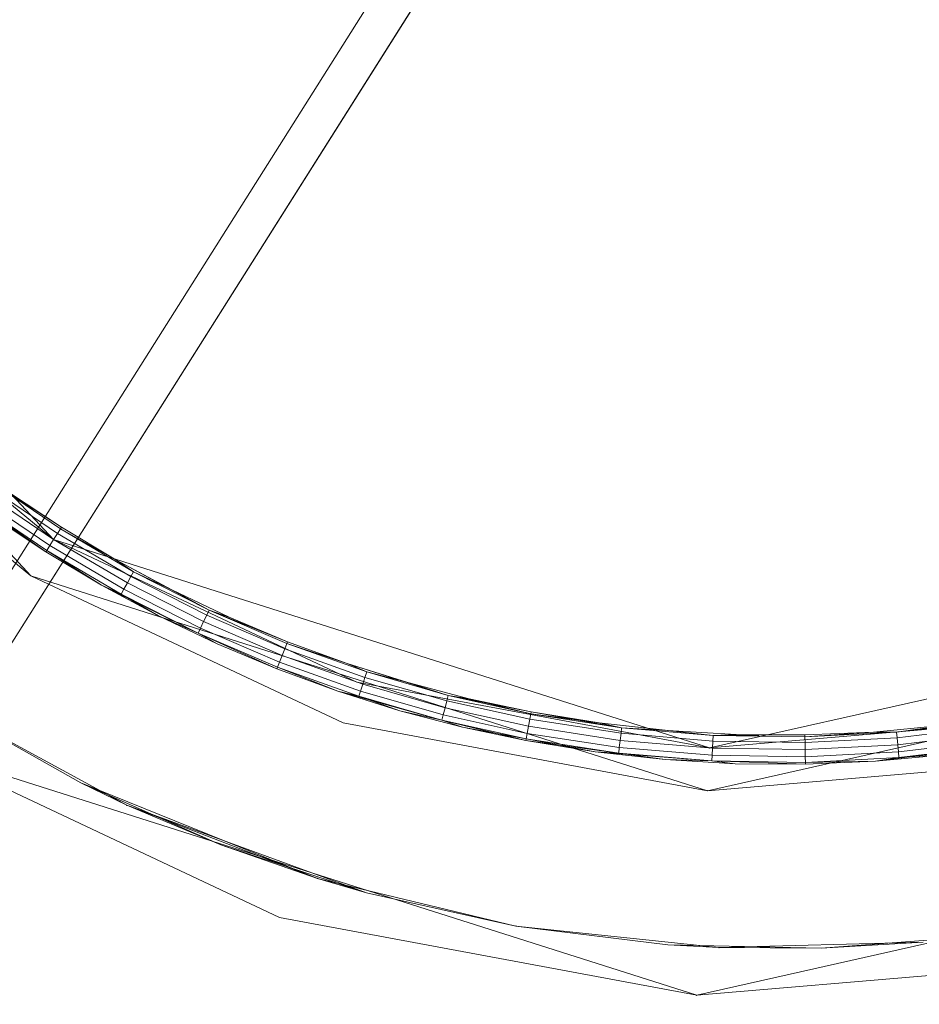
# Model space of a CAD drawing. Header units: millimetres. Extents: x 641988563 to 642234695, y 6457251462 to 6457368821.
# Tile 153 of 223: x 642047910 to 642048002, y 6457330854 to 6457330955. Entities that reach past the tile are written whole.
import ezdxf

# ---------------------------------------------------------------- set-up
doc = ezdxf.new("R2010")
doc.units = ezdxf.units.MM
doc.header["$MEASUREMENT"] = 0
doc.set_wipeout_variables(frame=1)
doc.linetypes.add('Wipeout_Contour', pattern=[1000, 0, -1000])
for name, color, linetype in [('_KUU_Maapind.AS', 7, 'Continuous'), ('_KUU_Piirded.AS', 7, 'Continuous'), ('_KUU_prügikastid.AS', 7, 'Continuous'), ('_KUU_Sisev_lagi.SA', 7, 'Continuous'), ('_KUU_TEEKATE.AS', 7, 'Continuous')]:
    doc.layers.add(name, color=color, linetype=linetype)

# ---------------------------------------------------------------- blocks, each defined once
blk = doc.blocks.new('___SOLID3D___41_BLOCK_[45]_1', base_point=(642047988.27, 6457331020.09))
at = {"layer": '_KUU_prügikastid.AS', "color": 9, "linetype": 'Continuous', "lineweight": 13}
for p, q in [((642047865.52, 6457330953.58), (642047913.73, 6457330902.05)), ((642047865.52, 6457330953.58), (642047913.73, 6457330902.05)), ((642047913.73, 6457330902.05), (642047865.52, 6457330953.58)), ((642047913.73, 6457330902.05), (642047887.18, 6457330923.81)), ((642047887.18, 6457330923.81), (642047913.73, 6457330902.05)), ((642047913.73, 6457330902.05), (642047887.18, 6457330923.81)), ((642047913.73, 6457330902.05), (642047887.18, 6457330923.81)), ((642047944.8, 6457330887.43), (642047913.73, 6457330902.05)), ((642047913.73, 6457330902.05), (642047944.8, 6457330887.43)), ((642047944.8, 6457330887.43), (642047913.73, 6457330902.05)), ((642047980.98, 6457330880.68), (642047913.73, 6457330902.05)), ((642047980.98, 6457330880.68), (642047913.73, 6457330902.05)), ((642047944.8, 6457330887.43), (642047913.73, 6457330902.05)), ((642047913.73, 6457330902.05), (642047980.98, 6457330880.68)), ((642048054.78, 6457330897.35), (642047980.98, 6457330880.68)), ((642047980.98, 6457330880.68), (642048054.78, 6457330897.35)), ((642048054.78, 6457330897.35), (642047980.98, 6457330880.68)), ((642047980.98, 6457330880.68), (642048054.78, 6457330897.35)), ((642047980.98, 6457330880.68), (642047944.8, 6457330887.43)), ((642047944.8, 6457330887.43), (642047980.98, 6457330880.68)), ((642047944.8, 6457330887.43), (642047980.98, 6457330880.68)), ((642047980.98, 6457330880.68), (642047944.8, 6457330887.43)), ((642047944.8, 6457330887.43), (642047980.98, 6457330880.68)), ((642048019.03, 6457330883.92), (642047980.98, 6457330880.68)), ((642047980.98, 6457330880.68), (642048019.03, 6457330883.92)), ((642048019.03, 6457330883.92), (642047980.98, 6457330880.68)), ((642048019.03, 6457330883.92), (642047980.98, 6457330880.68)), ((642048019.03, 6457330883.92), (642047980.98, 6457330880.68))]:
    blk.add_line(p, q, dxfattribs=at)
for p in [(642047913.73, 6457330902.05), (642047913.73, 6457330902.05), (642047913.73, 6457330902.05), (642047913.73, 6457330902.05), (642047913.73, 6457330902.05), (642047980.98, 6457330880.68), (642047980.98, 6457330880.68), (642047980.98, 6457330880.68), (642047980.98, 6457330880.68)]:
    blk.add_point(p, dxfattribs=at)
blk = doc.blocks.new('___SURFACE___42_BLOCK_[46]_1', base_point=(642047988.27, 6457331020.09))
at = {"layer": '_KUU_prügikastid.AS', "color": 9, "linetype": 'Continuous', "lineweight": 13}
for p, q in [((642047914.12, 6457330902.67), (642047906.9, 6457330907.56)), ((642047914.12, 6457330902.67), (642047906.9, 6457330907.56)), ((642047914.43, 6457330903.16), (642047907.23, 6457330908.02)), ((642047914.53, 6457330903.32), (642047907.23, 6457330908.02)), ((642047907.23, 6457330908.02), (642047914.43, 6457330903.16)), ((642047907.23, 6457330908.02), (642047914.53, 6457330903.32)), ((642047913.34, 6457330901.43), (642047906.04, 6457330906.37)), ((642047913.34, 6457330901.43), (642047906.04, 6457330906.37)), ((642047913.73, 6457330902.05), (642047906.47, 6457330906.96)), ((642047913.73, 6457330902.05), (642047906.47, 6457330906.96)), ((642047914.53, 6457330903.32), (642047909.11, 6457330906.92)), ((642047909.11, 6457330906.92), (642047914.53, 6457330903.32)), ((642047905.7, 6457330905.9), (642047913.03, 6457330900.94)), ((642047905.7, 6457330905.9), (642047912.93, 6457330900.78)), ((642047913.03, 6457330900.94), (642047905.7, 6457330905.9)), ((642047912.93, 6457330900.78), (642047905.7, 6457330905.9)), ((642047907.4, 6457330904.46), (642047912.93, 6457330900.78)), ((642047912.93, 6457330900.78), (642047907.4, 6457330904.46)), ((642047914.53, 6457330903.32), (642047914.43, 6457330903.16)), ((642047914.43, 6457330903.16), (642047914.53, 6457330903.32)), ((642047920.12, 6457330899.97), (642047914.53, 6457330903.32)), ((642047914.53, 6457330903.32), (642047920.12, 6457330899.97)), ((642047914.12, 6457330902.67), (642047913.73, 6457330902.05)), ((642047913.73, 6457330902.05), (642047914.12, 6457330902.67)), ((642047913.73, 6457330902.05), (642047914.12, 6457330902.67)), ((642047914.12, 6457330902.67), (642047913.73, 6457330902.05)), ((642047914.43, 6457330903.16), (642047914.12, 6457330902.67)), ((642047914.12, 6457330902.67), (642047914.43, 6457330903.16)), ((642047914.12, 6457330902.67), (642047914.43, 6457330903.16)), ((642047914.43, 6457330903.16), (642047914.12, 6457330902.67)), ((642047921.64, 6457330898.25), (642047914.12, 6457330902.67)), ((642047921.64, 6457330898.25), (642047914.12, 6457330902.67)), ((642047921.92, 6457330898.75), (642047914.43, 6457330903.16)), ((642047920.12, 6457330899.97), (642047914.43, 6457330903.16)), ((642047914.43, 6457330903.16), (642047921.92, 6457330898.75)), ((642047914.43, 6457330903.16), (642047920.12, 6457330899.97)), ((642047913.34, 6457330901.43), (642047913.03, 6457330900.94)), ((642047913.03, 6457330900.94), (642047913.34, 6457330901.43)), ((642047913.03, 6457330900.94), (642047913.34, 6457330901.43)), ((642047913.34, 6457330901.43), (642047913.03, 6457330900.94)), ((642047913.73, 6457330902.05), (642047913.34, 6457330901.43)), ((642047913.34, 6457330901.43), (642047913.73, 6457330902.05)), ((642047913.34, 6457330901.43), (642047913.73, 6457330902.05)), ((642047913.73, 6457330902.05), (642047913.34, 6457330901.43)), ((642047920.94, 6457330896.96), (642047913.34, 6457330901.43)), ((642047920.94, 6457330896.96), (642047913.34, 6457330901.43)), ((642047921.29, 6457330897.6), (642047913.73, 6457330902.05)), ((642047921.29, 6457330897.6), (642047913.73, 6457330902.05)), ((642047913.03, 6457330900.94), (642047912.93, 6457330900.78)), ((642047912.93, 6457330900.78), (642047913.03, 6457330900.94)), ((642047912.93, 6457330900.78), (642047918.64, 6457330897.36)), ((642047918.64, 6457330897.36), (642047912.93, 6457330900.78)), ((642047913.03, 6457330900.94), (642047920.66, 6457330896.45)), ((642047913.03, 6457330900.94), (642047918.64, 6457330897.36)), ((642047920.66, 6457330896.45), (642047913.03, 6457330900.94)), ((642047918.64, 6457330897.36), (642047913.03, 6457330900.94)), ((642047920.12, 6457330899.97), (642047921.92, 6457330898.75)), ((642047929.67, 6457330894.82), (642047920.12, 6457330899.97)), ((642047925.85, 6457330896.9), (642047920.12, 6457330899.97)), ((642047921.92, 6457330898.75), (642047920.12, 6457330899.97)), ((642047920.12, 6457330899.97), (642047925.85, 6457330896.9)), ((642047921.92, 6457330898.75), (642047921.64, 6457330898.25)), ((642047921.64, 6457330898.25), (642047921.92, 6457330898.75)), ((642047921.64, 6457330898.25), (642047921.92, 6457330898.75)), ((642047921.92, 6457330898.75), (642047921.64, 6457330898.25)), ((642047929.67, 6457330894.82), (642047921.92, 6457330898.75)), ((642047921.92, 6457330898.75), (642047929.67, 6457330894.82)), ((642047925.85, 6457330896.9), (642047921.92, 6457330898.75)), ((642047920.66, 6457330896.45), (642047918.64, 6457330897.36)), ((642047918.64, 6457330897.36), (642047924.49, 6457330894.22)), ((642047918.64, 6457330897.36), (642047920.66, 6457330896.45)), ((642047928.56, 6457330892.45), (642047918.64, 6457330897.36)), ((642047924.49, 6457330894.22), (642047918.64, 6457330897.36)), ((642047921.29, 6457330897.6), (642047920.94, 6457330896.96)), ((642047920.94, 6457330896.96), (642047921.29, 6457330897.6)), ((642047920.94, 6457330896.96), (642047921.29, 6457330897.6)), ((642047921.29, 6457330897.6), (642047920.94, 6457330896.96)), ((642047921.64, 6457330898.25), (642047921.29, 6457330897.6)), ((642047921.29, 6457330897.6), (642047921.64, 6457330898.25)), ((642047921.29, 6457330897.6), (642047921.64, 6457330898.25)), ((642047921.64, 6457330898.25), (642047921.29, 6457330897.6)), ((642047929.11, 6457330893.64), (642047921.29, 6457330897.6)), ((642047929.11, 6457330893.64), (642047921.29, 6457330897.6)), ((642047929.43, 6457330894.3), (642047921.64, 6457330898.25)), ((642047929.43, 6457330894.3), (642047921.64, 6457330898.25)), ((642047920.94, 6457330896.96), (642047920.66, 6457330896.45)), ((642047920.66, 6457330896.45), (642047920.94, 6457330896.96)), ((642047920.66, 6457330896.45), (642047920.94, 6457330896.96)), ((642047920.94, 6457330896.96), (642047920.66, 6457330896.45)), ((642047920.66, 6457330896.45), (642047928.56, 6457330892.45)), ((642047924.49, 6457330894.22), (642047920.66, 6457330896.45)), ((642047928.56, 6457330892.45), (642047920.66, 6457330896.45)), ((642047928.8, 6457330892.97), (642047920.94, 6457330896.96)), ((642047928.8, 6457330892.97), (642047920.94, 6457330896.96)), ((642047931.72, 6457330894.09), (642047925.85, 6457330896.9)), ((642047925.85, 6457330896.9), (642047929.67, 6457330894.82)), ((642047925.85, 6457330896.9), (642047929.67, 6457330894.82)), ((642047925.85, 6457330896.9), (642047931.72, 6457330894.09)), ((642047924.49, 6457330894.22), (642047928.56, 6457330892.45)), ((642047924.49, 6457330894.22), (642047930.49, 6457330891.36)), ((642047930.49, 6457330891.36), (642047924.49, 6457330894.22)), ((642047924.49, 6457330894.22), (642047928.56, 6457330892.45)), ((642047929.43, 6457330894.3), (642047929.11, 6457330893.64)), ((642047929.11, 6457330893.64), (642047929.43, 6457330894.3)), ((642047929.11, 6457330893.64), (642047929.43, 6457330894.3)), ((642047929.43, 6457330894.3), (642047929.11, 6457330893.64)), ((642047929.67, 6457330894.82), (642047929.43, 6457330894.3)), ((642047929.43, 6457330894.3), (642047929.67, 6457330894.82)), ((642047929.43, 6457330894.3), (642047929.67, 6457330894.82)), ((642047929.67, 6457330894.82), (642047929.43, 6457330894.3)), ((642047937.44, 6457330890.86), (642047929.43, 6457330894.3)), ((642047937.44, 6457330890.86), (642047929.43, 6457330894.3)), ((642047937.65, 6457330891.39), (642047929.67, 6457330894.82)), ((642047937.72, 6457330891.57), (642047929.67, 6457330894.82)), ((642047931.72, 6457330894.09), (642047929.67, 6457330894.82)), ((642047929.67, 6457330894.82), (642047937.65, 6457330891.39)), ((642047929.67, 6457330894.82), (642047937.72, 6457330891.57)), ((642047929.67, 6457330894.82), (642047931.72, 6457330894.09)), ((642047929.11, 6457330893.64), (642047928.8, 6457330892.97)), ((642047928.8, 6457330892.97), (642047929.11, 6457330893.64)), ((642047928.8, 6457330892.97), (642047929.11, 6457330893.64)), ((642047929.11, 6457330893.64), (642047928.8, 6457330892.97)), ((642047937.17, 6457330890.17), (642047929.11, 6457330893.64)), ((642047937.17, 6457330890.17), (642047929.11, 6457330893.64)), ((642047937.72, 6457330891.57), (642047931.72, 6457330894.09)), ((642047931.72, 6457330894.09), (642047937.72, 6457330891.57)), ((642047928.8, 6457330892.97), (642047928.56, 6457330892.45)), ((642047928.56, 6457330892.45), (642047928.8, 6457330892.97)), ((642047928.56, 6457330892.45), (642047928.8, 6457330892.97)), ((642047928.8, 6457330892.97), (642047928.56, 6457330892.45)), ((642047928.56, 6457330892.45), (642047936.69, 6457330888.96)), ((642047928.56, 6457330892.45), (642047936.62, 6457330888.78)), ((642047928.56, 6457330892.45), (642047930.49, 6457330891.36)), ((642047936.69, 6457330888.96), (642047928.56, 6457330892.45)), ((642047936.62, 6457330888.78), (642047928.56, 6457330892.45)), ((642047930.49, 6457330891.36), (642047928.56, 6457330892.45)), ((642047936.9, 6457330889.49), (642047928.8, 6457330892.97)), ((642047936.9, 6457330889.49), (642047928.8, 6457330892.97)), ((642047930.49, 6457330891.36), (642047936.62, 6457330888.78)), ((642047936.62, 6457330888.78), (642047930.49, 6457330891.36)), ((642047937.65, 6457330891.39), (642047937.44, 6457330890.86)), ((642047937.44, 6457330890.86), (642047937.65, 6457330891.39)), ((642047937.44, 6457330890.86), (642047937.65, 6457330891.39)), ((642047937.65, 6457330891.39), (642047937.44, 6457330890.86)), ((642047937.72, 6457330891.57), (642047937.65, 6457330891.39)), ((642047937.65, 6457330891.39), (642047937.72, 6457330891.57)), ((642047945.83, 6457330888.47), (642047937.65, 6457330891.39)), ((642047943.83, 6457330889.33), (642047937.65, 6457330891.39)), ((642047937.65, 6457330891.39), (642047945.83, 6457330888.47)), ((642047937.65, 6457330891.39), (642047943.83, 6457330889.33)), ((642047943.83, 6457330889.33), (642047937.72, 6457330891.57)), ((642047937.72, 6457330891.57), (642047943.83, 6457330889.33)), ((642047937.44, 6457330890.86), (642047937.17, 6457330890.17)), ((642047937.17, 6457330890.17), (642047937.44, 6457330890.86)), ((642047937.17, 6457330890.17), (642047937.44, 6457330890.86)), ((642047937.44, 6457330890.86), (642047937.17, 6457330890.17)), ((642047945.65, 6457330887.92), (642047937.44, 6457330890.86)), ((642047945.65, 6457330887.92), (642047937.44, 6457330890.86)), ((642047936.9, 6457330889.49), (642047936.69, 6457330888.96)), ((642047936.69, 6457330888.96), (642047936.9, 6457330889.49)), ((642047936.69, 6457330888.96), (642047936.9, 6457330889.49)), ((642047936.9, 6457330889.49), (642047936.69, 6457330888.96)), ((642047937.17, 6457330890.17), (642047936.9, 6457330889.49)), ((642047936.9, 6457330889.49), (642047937.17, 6457330890.17)), ((642047936.9, 6457330889.49), (642047937.17, 6457330890.17)), ((642047937.17, 6457330890.17), (642047936.9, 6457330889.49)), ((642047945.2, 6457330886.52), (642047936.9, 6457330889.49)), ((642047945.2, 6457330886.52), (642047936.9, 6457330889.49)), ((642047945.43, 6457330887.22), (642047937.17, 6457330890.17)), ((642047945.43, 6457330887.22), (642047937.17, 6457330890.17)), ((642047943.83, 6457330889.33), (642047945.83, 6457330888.47)), ((642047954.18, 6457330886.06), (642047943.83, 6457330889.33)), ((642047950.04, 6457330887.38), (642047943.83, 6457330889.33)), ((642047945.83, 6457330888.47), (642047943.83, 6457330889.33)), ((642047943.83, 6457330889.33), (642047950.04, 6457330887.38)), ((642047936.69, 6457330888.96), (642047936.62, 6457330888.78)), ((642047936.62, 6457330888.78), (642047936.69, 6457330888.96)), ((642047936.62, 6457330888.78), (642047942.86, 6457330886.49)), ((642047942.86, 6457330886.49), (642047936.62, 6457330888.78)), ((642047936.69, 6457330888.96), (642047945.03, 6457330885.98)), ((642047936.69, 6457330888.96), (642047942.86, 6457330886.49)), ((642047945.03, 6457330885.98), (642047936.69, 6457330888.96)), ((642047942.86, 6457330886.49), (642047936.69, 6457330888.96)), ((642047945.83, 6457330888.47), (642047945.65, 6457330887.92)), ((642047945.65, 6457330887.92), (642047945.83, 6457330888.47)), ((642047945.65, 6457330887.92), (642047945.83, 6457330888.47)), ((642047945.83, 6457330888.47), (642047945.65, 6457330887.92)), ((642047954.18, 6457330886.06), (642047945.83, 6457330888.47)), ((642047945.83, 6457330888.47), (642047954.18, 6457330886.06)), ((642047950.04, 6457330887.38), (642047945.83, 6457330888.47)), ((642047945.43, 6457330887.22), (642047945.2, 6457330886.52)), ((642047945.2, 6457330886.52), (642047945.43, 6457330887.22)), ((642047945.2, 6457330886.52), (642047945.43, 6457330887.22)), ((642047945.43, 6457330887.22), (642047945.2, 6457330886.52)), ((642047945.65, 6457330887.92), (642047945.43, 6457330887.22)), ((642047945.43, 6457330887.22), (642047945.65, 6457330887.92)), ((642047945.43, 6457330887.22), (642047945.65, 6457330887.92)), ((642047945.65, 6457330887.92), (642047945.43, 6457330887.22)), ((642047953.86, 6457330884.79), (642047945.43, 6457330887.22)), ((642047953.86, 6457330884.79), (642047945.43, 6457330887.22)), ((642047954.04, 6457330885.5), (642047945.65, 6457330887.92)), ((642047954.04, 6457330885.5), (642047945.65, 6457330887.92)), ((642047956.33, 6457330885.73), (642047950.04, 6457330887.38)), ((642047950.04, 6457330887.38), (642047954.18, 6457330886.06)), ((642047950.04, 6457330887.38), (642047954.18, 6457330886.06)), ((642047950.04, 6457330887.38), (642047956.33, 6457330885.73)), ((642047945.03, 6457330885.98), (642047942.86, 6457330886.49)), ((642047942.86, 6457330886.49), (642047949.21, 6457330884.5)), ((642047942.86, 6457330886.49), (642047945.03, 6457330885.98)), ((642047953.53, 6457330883.53), (642047942.86, 6457330886.49)), ((642047949.21, 6457330884.5), (642047942.86, 6457330886.49)), ((642047945.2, 6457330886.52), (642047945.03, 6457330885.98)), ((642047945.03, 6457330885.98), (642047945.2, 6457330886.52)), ((642047945.03, 6457330885.98), (642047945.2, 6457330886.52)), ((642047945.2, 6457330886.52), (642047945.03, 6457330885.98)), ((642047953.68, 6457330884.08), (642047945.2, 6457330886.52)), ((642047953.68, 6457330884.08), (642047945.2, 6457330886.52)), ((642047945.03, 6457330885.98), (642047953.53, 6457330883.53)), ((642047949.21, 6457330884.5), (642047945.03, 6457330885.98)), ((642047953.53, 6457330883.53), (642047945.03, 6457330885.98)), ((642047954.04, 6457330885.5), (642047953.86, 6457330884.79)), ((642047953.86, 6457330884.79), (642047954.04, 6457330885.5)), ((642047953.86, 6457330884.79), (642047954.04, 6457330885.5)), ((642047954.04, 6457330885.5), (642047953.86, 6457330884.79)), ((642047954.18, 6457330886.06), (642047954.04, 6457330885.5)), ((642047954.04, 6457330885.5), (642047954.18, 6457330886.06)), ((642047954.04, 6457330885.5), (642047954.18, 6457330886.06)), ((642047954.18, 6457330886.06), (642047954.04, 6457330885.5)), ((642047962.55, 6457330883.62), (642047954.04, 6457330885.5)), ((642047962.55, 6457330883.62), (642047954.04, 6457330885.5)), ((642047962.66, 6457330884.19), (642047954.18, 6457330886.06)), ((642047956.33, 6457330885.73), (642047954.18, 6457330886.06)), ((642047954.18, 6457330886.06), (642047956.33, 6457330885.73)), ((642047962.7, 6457330884.37), (642047954.18, 6457330886.06)), ((642047962.66, 6457330884.19), (642047954.18, 6457330886.06)), ((642047962.66, 6457330884.19), (642047956.33, 6457330885.73)), ((642047962.7, 6457330884.37), (642047956.33, 6457330885.73)), ((642047956.33, 6457330885.73), (642047962.7, 6457330884.37)), ((642047949.21, 6457330884.5), (642047953.53, 6457330883.53)), ((642047949.21, 6457330884.5), (642047955.64, 6457330882.81)), ((642047955.64, 6457330882.81), (642047949.21, 6457330884.5)), ((642047949.21, 6457330884.5), (642047953.53, 6457330883.53)), ((642047953.86, 6457330884.79), (642047953.68, 6457330884.08)), ((642047953.68, 6457330884.08), (642047953.86, 6457330884.79)), ((642047953.68, 6457330884.08), (642047953.86, 6457330884.79)), ((642047953.86, 6457330884.79), (642047953.68, 6457330884.08)), ((642047962.42, 6457330882.9), (642047953.86, 6457330884.79)), ((642047962.42, 6457330882.9), (642047953.86, 6457330884.79)), ((642047962.66, 6457330884.19), (642047962.55, 6457330883.62)), ((642047962.55, 6457330883.62), (642047962.66, 6457330884.19)), ((642047962.55, 6457330883.62), (642047962.66, 6457330884.19)), ((642047962.66, 6457330884.19), (642047962.55, 6457330883.62)), ((642047962.66, 6457330884.19), (642047962.7, 6457330884.37)), ((642047962.66, 6457330884.19), (642047962.7, 6457330884.37)), ((642047971.96, 6457330882.76), (642047962.66, 6457330884.19)), ((642047962.66, 6457330884.19), (642047971.96, 6457330882.76)), ((642047962.66, 6457330884.19), (642047969.66, 6457330883.25)), ((642047969.66, 6457330883.25), (642047962.7, 6457330884.37)), ((642047962.7, 6457330884.37), (642047971.96, 6457330882.76)), ((642047962.7, 6457330884.37), (642047969.66, 6457330883.25)), ((642047953.68, 6457330884.08), (642047953.53, 6457330883.53)), ((642047953.53, 6457330883.53), (642047953.68, 6457330884.08)), ((642047953.53, 6457330883.53), (642047953.68, 6457330884.08)), ((642047953.68, 6457330884.08), (642047953.53, 6457330883.53)), ((642047953.53, 6457330883.53), (642047955.64, 6457330882.81)), ((642047962.14, 6457330881.43), (642047953.53, 6457330883.53)), ((642047962.18, 6457330881.61), (642047953.53, 6457330883.53)), ((642047962.18, 6457330881.61), (642047953.53, 6457330883.53)), ((642047955.64, 6457330882.81), (642047953.53, 6457330883.53)), ((642047962.28, 6457330882.18), (642047953.68, 6457330884.08)), ((642047962.28, 6457330882.18), (642047953.68, 6457330884.08)), ((642047962.55, 6457330883.62), (642047962.42, 6457330882.9)), ((642047962.42, 6457330882.9), (642047962.55, 6457330883.62)), ((642047962.42, 6457330882.9), (642047962.55, 6457330883.62)), ((642047962.55, 6457330883.62), (642047962.42, 6457330882.9)), ((642047971.9, 6457330882.19), (642047962.55, 6457330883.62)), ((642047971.9, 6457330882.19), (642047962.55, 6457330883.62)), ((642047969.66, 6457330883.25), (642047971.96, 6457330882.76)), ((642047981.34, 6457330881.97), (642047969.66, 6457330883.25)), ((642047976.66, 6457330882.47), (642047969.66, 6457330883.25)), ((642047971.96, 6457330882.76), (642047969.66, 6457330883.25)), ((642047969.66, 6457330883.25), (642047976.66, 6457330882.47)), ((642048009.5, 6457330883.43), (642047997.79, 6457330882.31)), ((642048009.5, 6457330883.43), (642048000.15, 6457330882.31)), ((642048000.15, 6457330882.31), (642048009.5, 6457330883.43)), ((642047955.64, 6457330882.81), (642047962.14, 6457330881.43)), ((642047962.18, 6457330881.61), (642047955.64, 6457330882.81)), ((642047962.14, 6457330881.43), (642047955.64, 6457330882.81)), ((642047962.28, 6457330882.18), (642047962.18, 6457330881.61)), ((642047962.18, 6457330881.61), (642047962.28, 6457330882.18)), ((642047962.18, 6457330881.61), (642047962.28, 6457330882.18)), ((642047962.28, 6457330882.18), (642047962.18, 6457330881.61)), ((642047962.42, 6457330882.9), (642047962.28, 6457330882.18)), ((642047962.28, 6457330882.18), (642047962.42, 6457330882.9)), ((642047962.28, 6457330882.18), (642047962.42, 6457330882.9)), ((642047962.42, 6457330882.9), (642047962.28, 6457330882.18)), ((642047971.72, 6457330880.73), (642047962.28, 6457330882.18)), ((642047971.72, 6457330880.73), (642047962.28, 6457330882.18)), ((642047971.81, 6457330881.46), (642047962.42, 6457330882.9)), ((642047971.81, 6457330881.46), (642047962.42, 6457330882.9)), ((642047971.9, 6457330882.19), (642047971.81, 6457330881.46)), ((642047971.81, 6457330881.46), (642047971.9, 6457330882.19)), ((642047971.81, 6457330881.46), (642047971.9, 6457330882.19)), ((642047971.9, 6457330882.19), (642047971.81, 6457330881.46)), ((642047971.96, 6457330882.76), (642047971.9, 6457330882.19)), ((642047971.9, 6457330882.19), (642047971.96, 6457330882.76)), ((642047971.9, 6457330882.19), (642047971.96, 6457330882.76)), ((642047971.96, 6457330882.76), (642047971.9, 6457330882.19)), ((642047981.31, 6457330881.39), (642047971.9, 6457330882.19)), ((642047981.31, 6457330881.39), (642047971.9, 6457330882.19)), ((642047981.34, 6457330881.97), (642047971.96, 6457330882.76)), ((642047971.96, 6457330882.76), (642047981.34, 6457330881.97)), ((642047976.66, 6457330882.47), (642047971.96, 6457330882.76)), ((642047983.7, 6457330882.06), (642047976.66, 6457330882.47)), ((642047976.66, 6457330882.47), (642047981.34, 6457330881.97)), ((642047976.66, 6457330882.47), (642047981.34, 6457330881.97)), ((642047976.66, 6457330882.47), (642047983.7, 6457330882.06)), ((642048000.15, 6457330882.31), (642047990.75, 6457330881.82)), ((642047997.79, 6457330882.31), (642047990.75, 6457330881.82)), ((642047997.79, 6457330882.31), (642047990.75, 6457330882.01)), ((642047990.75, 6457330881.82), (642048000.15, 6457330882.31)), ((642047990.75, 6457330881.82), (642047997.79, 6457330882.31)), ((642047990.75, 6457330882.01), (642047997.79, 6457330882.31)), ((642048004.81, 6457330882.98), (642047997.79, 6457330882.31)), ((642047997.79, 6457330882.31), (642048004.81, 6457330882.98)), ((642047997.79, 6457330882.31), (642048000.15, 6457330882.31)), ((642048000.15, 6457330882.31), (642047997.79, 6457330882.31)), ((642048004.81, 6457330882.98), (642048000.15, 6457330882.31)), ((642048000.15, 6457330882.31), (642048000.2, 6457330881.73)), ((642048000.2, 6457330881.73), (642048000.15, 6457330882.31)), ((642048000.2, 6457330881.73), (642048000.15, 6457330882.31)), ((642048000.15, 6457330882.31), (642048000.2, 6457330881.73)), ((642048009.59, 6457330882.87), (642048000.2, 6457330881.73)), ((642048009.59, 6457330882.87), (642048000.2, 6457330881.73)), ((642048009.7, 6457330882.14), (642048000.27, 6457330881)), ((642048009.7, 6457330882.14), (642048000.27, 6457330881)), ((642047962.18, 6457330881.61), (642047962.14, 6457330881.43)), ((642047962.18, 6457330881.61), (642047962.14, 6457330881.43)), ((642047962.14, 6457330881.43), (642047969.25, 6457330880.27)), ((642047969.25, 6457330880.27), (642047962.14, 6457330881.43)), ((642047962.14, 6457330881.43), (642047971.66, 6457330880.16)), ((642047962.18, 6457330881.61), (642047971.66, 6457330880.16)), ((642047962.18, 6457330881.61), (642047969.25, 6457330880.27)), ((642047971.66, 6457330880.16), (642047962.18, 6457330881.61)), ((642047971.81, 6457330881.46), (642047971.72, 6457330880.73)), ((642047971.72, 6457330880.73), (642047971.81, 6457330881.46)), ((642047971.72, 6457330880.73), (642047971.81, 6457330881.46)), ((642047971.81, 6457330881.46), (642047971.72, 6457330880.73)), ((642047981.28, 6457330880.66), (642047971.81, 6457330881.46)), ((642047981.28, 6457330880.66), (642047971.81, 6457330881.46)), ((642047981.31, 6457330881.39), (642047981.28, 6457330880.66)), ((642047981.28, 6457330880.66), (642047981.31, 6457330881.39)), ((642047981.28, 6457330880.66), (642047981.31, 6457330881.39)), ((642047981.31, 6457330881.39), (642047981.28, 6457330880.66)), ((642047981.34, 6457330881.97), (642047981.31, 6457330881.39)), ((642047981.31, 6457330881.39), (642047981.34, 6457330881.97)), ((642047981.31, 6457330881.39), (642047981.34, 6457330881.97)), ((642047981.34, 6457330881.97), (642047981.31, 6457330881.39)), ((642047990.76, 6457330881.24), (642047981.31, 6457330881.39)), ((642047990.76, 6457330881.24), (642047981.31, 6457330881.39)), ((642047983.7, 6457330882.06), (642047981.34, 6457330881.97)), ((642047981.34, 6457330881.97), (642047983.7, 6457330882.06)), ((642047990.75, 6457330882.01), (642047981.34, 6457330881.97)), ((642047981.34, 6457330881.97), (642047990.75, 6457330882.01)), ((642047990.75, 6457330881.82), (642047981.34, 6457330881.97)), ((642047981.34, 6457330881.97), (642047990.75, 6457330881.82)), ((642047990.75, 6457330882.01), (642047983.7, 6457330882.06)), ((642047983.7, 6457330882.06), (642047990.75, 6457330882.01)), ((642047990.75, 6457330882.01), (642047990.75, 6457330881.82)), ((642047990.75, 6457330881.82), (642047990.75, 6457330882.01)), ((642047990.75, 6457330881.82), (642047990.76, 6457330881.24)), ((642047990.76, 6457330881.24), (642047990.75, 6457330881.82)), ((642047990.76, 6457330881.24), (642047990.75, 6457330881.82)), ((642047990.75, 6457330881.82), (642047990.76, 6457330881.24)), ((642048000.2, 6457330881.73), (642047990.76, 6457330881.24)), ((642048000.2, 6457330881.73), (642047990.76, 6457330881.24)), ((642047990.76, 6457330881.24), (642047990.78, 6457330880.51)), ((642047990.78, 6457330880.51), (642047990.76, 6457330881.24)), ((642047990.78, 6457330880.51), (642047990.76, 6457330881.24)), ((642047990.76, 6457330881.24), (642047990.78, 6457330880.51)), ((642048000.2, 6457330881.73), (642048000.27, 6457330881)), ((642048000.27, 6457330881), (642048000.2, 6457330881.73)), ((642048000.27, 6457330881), (642048000.2, 6457330881.73)), ((642048000.2, 6457330881.73), (642048000.27, 6457330881)), ((642048009.81, 6457330881.42), (642048000.33, 6457330880.27)), ((642048009.81, 6457330881.42), (642048000.33, 6457330880.27)), ((642047971.66, 6457330880.16), (642047969.25, 6457330880.27)), ((642047969.25, 6457330880.27), (642047976.41, 6457330879.49)), ((642047969.25, 6457330880.27), (642047971.66, 6457330880.16)), ((642047981.21, 6457330879.35), (642047969.25, 6457330880.27)), ((642047976.41, 6457330879.49), (642047969.25, 6457330880.27)), ((642047971.72, 6457330880.73), (642047971.66, 6457330880.16)), ((642047971.66, 6457330880.16), (642047971.72, 6457330880.73)), ((642047971.66, 6457330880.16), (642047971.72, 6457330880.73)), ((642047971.72, 6457330880.73), (642047971.66, 6457330880.16)), ((642047971.66, 6457330880.16), (642047981.21, 6457330879.35)), ((642047976.41, 6457330879.49), (642047971.66, 6457330880.16)), ((642047981.21, 6457330879.35), (642047971.66, 6457330880.16)), ((642047981.24, 6457330879.93), (642047971.72, 6457330880.73)), ((642047981.24, 6457330879.93), (642047971.72, 6457330880.73)), ((642047981.28, 6457330880.66), (642047981.24, 6457330879.93)), ((642047981.24, 6457330879.93), (642047981.28, 6457330880.66)), ((642047981.24, 6457330879.93), (642047981.28, 6457330880.66)), ((642047981.28, 6457330880.66), (642047981.24, 6457330879.93)), ((642047990.78, 6457330880.51), (642047981.28, 6457330880.66)), ((642047990.78, 6457330880.51), (642047981.28, 6457330880.66)), ((642048000.27, 6457330881), (642047990.78, 6457330880.51)), ((642048000.27, 6457330881), (642047990.78, 6457330880.51)), ((642047990.78, 6457330880.51), (642047990.79, 6457330879.77)), ((642047990.79, 6457330879.77), (642047990.78, 6457330880.51)), ((642047990.79, 6457330879.77), (642047990.78, 6457330880.51)), ((642047990.78, 6457330880.51), (642047990.79, 6457330879.77)), ((642048000.33, 6457330880.27), (642047990.79, 6457330879.77)), ((642048000.33, 6457330880.27), (642047990.79, 6457330879.77)), ((642048009.9, 6457330880.85), (642047998, 6457330879.32)), ((642048000.27, 6457330881), (642048000.33, 6457330880.27)), ((642048000.33, 6457330880.27), (642048000.27, 6457330881)), ((642048000.33, 6457330880.27), (642048000.27, 6457330881)), ((642048000.27, 6457330881), (642048000.33, 6457330880.27)), ((642048000.33, 6457330880.27), (642048000.38, 6457330879.7)), ((642048000.38, 6457330879.7), (642048000.33, 6457330880.27)), ((642048000.38, 6457330879.7), (642048000.33, 6457330880.27)), ((642048000.33, 6457330880.27), (642048000.38, 6457330879.7)), ((642048000.38, 6457330879.7), (642048009.9, 6457330880.85)), ((642048009.9, 6457330880.85), (642048000.38, 6457330879.7)), ((642047976.41, 6457330879.49), (642047981.21, 6457330879.35)), ((642047976.41, 6457330879.49), (642047983.6, 6457330879.06)), ((642047983.6, 6457330879.06), (642047976.41, 6457330879.49)), ((642047976.41, 6457330879.49), (642047981.21, 6457330879.35)), ((642047981.24, 6457330879.93), (642047981.21, 6457330879.35)), ((642047981.21, 6457330879.35), (642047981.24, 6457330879.93)), ((642047981.21, 6457330879.35), (642047981.24, 6457330879.93)), ((642047981.24, 6457330879.93), (642047981.21, 6457330879.35)), ((642047981.21, 6457330879.35), (642047990.8, 6457330879.2)), ((642047981.21, 6457330879.35), (642047990.8, 6457330879.01)), ((642047981.21, 6457330879.35), (642047983.6, 6457330879.06)), ((642047990.8, 6457330879.2), (642047981.21, 6457330879.35)), ((642047990.8, 6457330879.01), (642047981.21, 6457330879.35)), ((642047983.6, 6457330879.06), (642047981.21, 6457330879.35)), ((642047990.79, 6457330879.77), (642047981.24, 6457330879.93)), ((642047990.79, 6457330879.77), (642047981.24, 6457330879.93)), ((642047990.79, 6457330879.77), (642047990.8, 6457330879.2)), ((642047990.8, 6457330879.2), (642047990.79, 6457330879.77)), ((642047990.8, 6457330879.2), (642047990.79, 6457330879.77)), ((642047990.79, 6457330879.77), (642047990.8, 6457330879.2)), ((642047990.8, 6457330879.2), (642048000.38, 6457330879.7)), ((642048000.38, 6457330879.7), (642047990.8, 6457330879.2)), ((642047990.8, 6457330879.2), (642047998, 6457330879.32)), ((642047990.8, 6457330879.01), (642047998, 6457330879.32)), ((642047998, 6457330879.32), (642047990.8, 6457330879.2)), ((642047998, 6457330879.32), (642047990.8, 6457330879.01)), ((642047990.8, 6457330879.2), (642047990.8, 6457330879.01)), ((642047990.8, 6457330879.01), (642047990.8, 6457330879.2)), ((642047998, 6457330879.32), (642048005.17, 6457330880)), ((642048005.17, 6457330880), (642047998, 6457330879.32)), ((642048000.38, 6457330879.7), (642047998, 6457330879.32)), ((642047998, 6457330879.32), (642048000.38, 6457330879.7)), ((642048005.17, 6457330880), (642048000.38, 6457330879.7)), ((642047983.6, 6457330879.06), (642047990.8, 6457330879.01)), ((642047990.8, 6457330879.01), (642047983.6, 6457330879.06))]:
    blk.add_line(p, q, dxfattribs=at)
blk = doc.blocks.new('___SOLID3D___44_BLOCK_[47]_1', base_point=(642047988.27, 6457331020.09))
at = {"layer": '_KUU_prügikastid.AS', "color": 8, "linetype": 'Continuous', "lineweight": 13, "true_color": 0x6e6e6e}
for p, q in [((642047861.66, 6457330951.49), (642047911.39, 6457330898.34)), ((642047861.66, 6457330951.49), (642047911.39, 6457330898.34)), ((642047884, 6457330920.78), (642047911.39, 6457330898.34)), ((642047911.39, 6457330898.34), (642047884, 6457330920.78)), ((642047911.39, 6457330898.34), (642047884, 6457330920.78)), ((642047884, 6457330920.78), (642047911.39, 6457330898.34)), ((642047884, 6457330920.78), (642047911.39, 6457330898.34)), ((642047884, 6457330920.78), (642047911.39, 6457330898.34)), ((642047911.39, 6457330898.34), (642047943.43, 6457330883.25)), ((642047943.43, 6457330883.25), (642047911.39, 6457330898.34)), ((642047911.39, 6457330898.34), (642047980.75, 6457330876.29)), ((642047943.43, 6457330883.25), (642047911.39, 6457330898.34)), ((642047943.43, 6457330883.25), (642047911.39, 6457330898.34)), ((642047911.39, 6457330898.34), (642047980.75, 6457330876.29)), ((642047911.39, 6457330898.34), (642047943.43, 6457330883.25)), ((642047943.43, 6457330883.25), (642047911.39, 6457330898.34)), ((642048056.88, 6457330893.49), (642047980.75, 6457330876.29)), ((642047980.75, 6457330876.29), (642048056.88, 6457330893.49)), ((642047943.43, 6457330883.25), (642047980.75, 6457330876.29)), ((642047980.75, 6457330876.29), (642047943.43, 6457330883.25)), ((642047980.75, 6457330876.29), (642047943.43, 6457330883.25)), ((642047943.43, 6457330883.25), (642047980.75, 6457330876.29)), ((642047943.43, 6457330883.25), (642047980.75, 6457330876.29)), ((642047943.43, 6457330883.25), (642047980.75, 6457330876.29)), ((642047936.89, 6457330863.3), (642047900.18, 6457330880.58)), ((642047900.18, 6457330880.58), (642047979.66, 6457330855.32)), ((642047979.66, 6457330855.32), (642047900.18, 6457330880.58)), ((642047900.18, 6457330880.58), (642047936.89, 6457330863.3)), ((642047936.89, 6457330863.3), (642047900.18, 6457330880.58)), ((642047936.89, 6457330863.3), (642047900.18, 6457330880.58)), ((642047936.89, 6457330863.3), (642047900.18, 6457330880.58)), ((642047900.18, 6457330880.58), (642047936.89, 6457330863.3)), ((642047980.75, 6457330876.29), (642048020, 6457330879.63)), ((642048020, 6457330879.63), (642047980.75, 6457330876.29)), ((642048020, 6457330879.63), (642047980.75, 6457330876.29)), ((642048020, 6457330879.63), (642047980.75, 6457330876.29)), ((642047980.75, 6457330876.29), (642048020, 6457330879.63)), ((642048020, 6457330879.63), (642047980.75, 6457330876.29)), ((642047979.66, 6457330855.32), (642048066.88, 6457330875.02)), ((642048066.88, 6457330875.02), (642047979.66, 6457330855.32)), ((642047979.66, 6457330855.32), (642047936.89, 6457330863.3)), ((642047936.89, 6457330863.3), (642047979.66, 6457330855.32)), ((642047936.89, 6457330863.3), (642047979.66, 6457330855.32)), ((642047979.66, 6457330855.32), (642047936.89, 6457330863.3)), ((642047936.89, 6457330863.3), (642047979.66, 6457330855.32)), ((642047936.89, 6457330863.3), (642047979.66, 6457330855.32)), ((642048024.63, 6457330859.15), (642047979.66, 6457330855.32)), ((642047979.66, 6457330855.32), (642048024.63, 6457330859.15)), ((642048024.63, 6457330859.15), (642047979.66, 6457330855.32)), ((642048024.63, 6457330859.15), (642047979.66, 6457330855.32)), ((642048024.63, 6457330859.15), (642047979.66, 6457330855.32)), ((642047979.66, 6457330855.32), (642048024.63, 6457330859.15))]:
    blk.add_line(p, q, dxfattribs=at)
for p in [(642047911.39, 6457330898.34), (642047911.39, 6457330898.34), (642047911.39, 6457330898.34), (642047911.39, 6457330898.34), (642047980.75, 6457330876.29), (642047980.75, 6457330876.29), (642047980.75, 6457330876.29), (642047980.75, 6457330876.29), (642047979.66, 6457330855.32), (642047979.66, 6457330855.32), (642047979.66, 6457330855.32), (642047979.66, 6457330855.32)]:
    blk.add_point(p, dxfattribs=at)
blk = doc.blocks.new('___SOLID3D___45_BLOCK_[48]_1', base_point=(642047988.27, 6457331020.09))
at = {"layer": '_KUU_prügikastid.AS', "color": 8, "linetype": 'Continuous', "lineweight": 13, "true_color": 0x6e6e6e}
for p, q in [((642047911.39, 6457330898.34), (642047861.66, 6457330951.49)), ((642047861.66, 6457330951.49), (642047911.39, 6457330898.34)), ((642047861.66, 6457330951.49), (642047911.39, 6457330898.34)), ((642047911.39, 6457330898.34), (642047861.66, 6457330951.49)), ((642047911.39, 6457330898.34), (642047884, 6457330920.78)), ((642047884, 6457330920.78), (642047911.39, 6457330898.34)), ((642047884, 6457330920.78), (642047911.39, 6457330898.34)), ((642047884, 6457330920.78), (642047911.39, 6457330898.34)), ((642047911.39, 6457330898.34), (642047884, 6457330920.78)), ((642047884, 6457330920.78), (642047911.39, 6457330898.34)), ((642047943.43, 6457330883.25), (642047911.39, 6457330898.34)), ((642047911.39, 6457330898.34), (642047943.43, 6457330883.25)), ((642047911.39, 6457330898.34), (642047943.43, 6457330883.25)), ((642047943.43, 6457330883.25), (642047911.39, 6457330898.34)), ((642047980.75, 6457330876.29), (642047911.39, 6457330898.34)), ((642047911.39, 6457330898.34), (642047980.75, 6457330876.29)), ((642047943.43, 6457330883.25), (642047911.39, 6457330898.34)), ((642047943.43, 6457330883.25), (642047911.39, 6457330898.34)), ((642047911.39, 6457330898.34), (642047980.75, 6457330876.29)), ((642047980.75, 6457330876.29), (642047911.39, 6457330898.34)), ((642048056.88, 6457330893.49), (642047980.75, 6457330876.29)), ((642047980.75, 6457330876.29), (642048056.88, 6457330893.49)), ((642048056.88, 6457330893.49), (642047980.75, 6457330876.29)), ((642047980.75, 6457330876.29), (642048056.88, 6457330893.49)), ((642047980.75, 6457330876.29), (642047943.43, 6457330883.25)), ((642047943.43, 6457330883.25), (642047980.75, 6457330876.29)), ((642047943.43, 6457330883.25), (642047980.75, 6457330876.29)), ((642047943.43, 6457330883.25), (642047980.75, 6457330876.29)), ((642047980.75, 6457330876.29), (642047943.43, 6457330883.25)), ((642047943.43, 6457330883.25), (642047980.75, 6457330876.29)), ((642047900.18, 6457330880.58), (642047936.89, 6457330863.3)), ((642047936.89, 6457330863.3), (642047900.18, 6457330880.58)), ((642047900.18, 6457330880.58), (642047979.66, 6457330855.32)), ((642047936.89, 6457330863.3), (642047900.18, 6457330880.58)), ((642047979.66, 6457330855.32), (642047900.18, 6457330880.58)), ((642047900.18, 6457330880.58), (642047979.66, 6457330855.32)), ((642047900.18, 6457330880.58), (642047936.89, 6457330863.3)), ((642047936.89, 6457330863.3), (642047900.18, 6457330880.58)), ((642047979.66, 6457330855.32), (642047900.18, 6457330880.58)), ((642047936.89, 6457330863.3), (642047900.18, 6457330880.58)), ((642048020, 6457330879.63), (642047980.75, 6457330876.29)), ((642047980.75, 6457330876.29), (642048020, 6457330879.63)), ((642047980.75, 6457330876.29), (642048020, 6457330879.63)), ((642048020, 6457330879.63), (642047980.75, 6457330876.29)), ((642048020, 6457330879.63), (642047980.75, 6457330876.29)), ((642048020, 6457330879.63), (642047980.75, 6457330876.29)), ((642047979.66, 6457330855.32), (642048066.88, 6457330875.02)), ((642048066.88, 6457330875.02), (642047979.66, 6457330855.32)), ((642047979.66, 6457330855.32), (642048066.88, 6457330875.02)), ((642048066.88, 6457330875.02), (642047979.66, 6457330855.32)), ((642047936.89, 6457330863.3), (642047979.66, 6457330855.32)), ((642047979.66, 6457330855.32), (642047936.89, 6457330863.3)), ((642047936.89, 6457330863.3), (642047979.66, 6457330855.32)), ((642047936.89, 6457330863.3), (642047979.66, 6457330855.32)), ((642047936.89, 6457330863.3), (642047979.66, 6457330855.32)), ((642047979.66, 6457330855.32), (642047936.89, 6457330863.3)), ((642047979.66, 6457330855.32), (642048024.63, 6457330859.15)), ((642048024.63, 6457330859.15), (642047979.66, 6457330855.32)), ((642048024.63, 6457330859.15), (642047979.66, 6457330855.32)), ((642047979.66, 6457330855.32), (642048024.63, 6457330859.15)), ((642048024.63, 6457330859.15), (642047979.66, 6457330855.32)), ((642048024.63, 6457330859.15), (642047979.66, 6457330855.32))]:
    blk.add_line(p, q, dxfattribs=at)
for p in [(642047911.39, 6457330898.34), (642047911.39, 6457330898.34), (642047911.39, 6457330898.34), (642047980.75, 6457330876.29), (642047980.75, 6457330876.29), (642047980.75, 6457330876.29), (642047979.66, 6457330855.32), (642047979.66, 6457330855.32), (642047979.66, 6457330855.32)]:
    blk.add_point(p, dxfattribs=at)
blk = doc.blocks.new('___SURFACE___46_BLOCK_[49]_1', base_point=(642047988.27, 6457331020.09))
at = {"layer": '_KUU_prügikastid.AS', "color": 8, "linetype": 'Continuous', "lineweight": 13, "true_color": 0x6e6e6e}
for p, q in [((642047902.84, 6457330884.81), (642047921.23, 6457330874.81)), ((642047921.23, 6457330874.81), (642047902.84, 6457330884.81)), ((642047902.84, 6457330884.81), (642047916.52, 6457330877.09)), ((642047921.23, 6457330874.81), (642047902.84, 6457330884.81)), ((642047916.52, 6457330877.09), (642047902.84, 6457330884.81)), ((642047916.52, 6457330877.09), (642047921.23, 6457330874.81)), ((642047921.23, 6457330874.81), (642047916.52, 6457330877.09)), ((642047916.52, 6457330877.09), (642047930.88, 6457330870.74)), ((642047940.77, 6457330867.31), (642047916.52, 6457330877.09)), ((642047930.88, 6457330870.74), (642047916.52, 6457330877.09)), ((642047930.88, 6457330870.74), (642047921.23, 6457330874.81)), ((642047940.77, 6457330867.31), (642047921.23, 6457330874.81)), ((642047921.23, 6457330874.81), (642047945.8, 6457330865.84)), ((642047921.23, 6457330874.81), (642047940.77, 6457330867.31)), ((642047940.77, 6457330867.31), (642047921.23, 6457330874.81)), ((642047921.23, 6457330874.81), (642047940.77, 6457330867.31)), ((642047930.88, 6457330870.74), (642047945.8, 6457330865.84)), ((642047945.8, 6457330865.84), (642047930.88, 6457330870.74)), ((642047930.88, 6457330870.74), (642047940.77, 6457330867.31)), ((642047945.8, 6457330865.84), (642047940.77, 6457330867.31)), ((642047940.77, 6457330867.31), (642047945.8, 6457330865.84)), ((642047961.12, 6457330862.41), (642047940.77, 6457330867.31)), ((642047940.77, 6457330867.31), (642047961.12, 6457330862.41)), ((642047961.12, 6457330862.41), (642047940.77, 6457330867.31)), ((642047940.77, 6457330867.31), (642047961.12, 6457330862.41)), ((642047945.8, 6457330865.84), (642047961.12, 6457330862.41)), ((642047945.8, 6457330865.84), (642047961.12, 6457330862.41)), ((642047961.12, 6457330862.41), (642047945.8, 6457330865.84)), ((642047961.12, 6457330862.41), (642047945.8, 6457330865.84)), ((642047961.12, 6457330862.41), (642047981.93, 6457330860.22)), ((642047981.93, 6457330860.22), (642047961.12, 6457330862.41)), ((642047961.12, 6457330862.41), (642047976.71, 6457330860.51)), ((642047981.93, 6457330860.22), (642047961.12, 6457330862.41)), ((642047976.71, 6457330860.51), (642047961.12, 6457330862.41)), ((642047992.4, 6457330860.15), (642048008.06, 6457330861.32)), ((642048008.06, 6457330861.32), (642047992.4, 6457330860.15)), ((642047976.71, 6457330860.51), (642047981.93, 6457330860.22)), ((642047981.93, 6457330860.22), (642047976.71, 6457330860.51)), ((642047976.71, 6457330860.51), (642047992.4, 6457330860.15)), ((642047992.4, 6457330860.15), (642047976.71, 6457330860.51)), ((642048002.86, 6457330860.76), (642047981.93, 6457330860.22)), ((642047981.93, 6457330860.22), (642048002.86, 6457330860.76)), ((642048002.86, 6457330860.76), (642047981.93, 6457330860.22)), ((642047981.93, 6457330860.22), (642048002.86, 6457330860.76)), ((642047992.4, 6457330860.15), (642047981.93, 6457330860.22)), ((642047992.4, 6457330860.15), (642047981.93, 6457330860.22)), ((642047992.4, 6457330860.15), (642048002.86, 6457330860.76)), ((642047992.4, 6457330860.15), (642048002.86, 6457330860.76))]:
    blk.add_line(p, q, dxfattribs=at)
for p in [(642047921.23, 6457330874.81), (642047921.23, 6457330874.81), (642047940.77, 6457330867.31), (642047961.12, 6457330862.41), (642047961.12, 6457330862.41), (642047961.12, 6457330862.41), (642047961.12, 6457330862.41), (642047961.12, 6457330862.41), (642047981.93, 6457330860.22), (642047981.93, 6457330860.22)]:
    blk.add_point(p, dxfattribs=at)
blk = doc.blocks.new('___SOLID3D___1EC76_BLOCK_[50]_1', base_point=(642047934.88, 6457330935.55))
at = {"layer": '_KUU_prügikastid.AS', "color": 9, "linetype": 'Continuous', "lineweight": 13}
for p, q in [((642047965.22, 6457330987.34), (642047901.16, 6457330885.89)), ((642047901.16, 6457330885.89), (642047965.22, 6457330987.34)), ((642047901.16, 6457330885.89), (642047965.22, 6457330987.34)), ((642047965.22, 6457330987.34), (642047901.16, 6457330885.89)), ((642047968.61, 6457330985.2), (642047965.22, 6457330987.34)), ((642047965.22, 6457330987.34), (642047968.61, 6457330985.2)), ((642047965.22, 6457330987.34), (642047968.61, 6457330985.2)), ((642047968.61, 6457330985.2), (642047965.22, 6457330987.34)), ((642047904.55, 6457330883.76), (642047968.61, 6457330985.2)), ((642047968.61, 6457330985.2), (642047904.55, 6457330883.76)), ((642047968.61, 6457330985.2), (642047904.55, 6457330883.76)), ((642047904.55, 6457330883.76), (642047968.61, 6457330985.2)), ((642047901.16, 6457330885.89), (642047904.55, 6457330883.76)), ((642047904.55, 6457330883.76), (642047901.16, 6457330885.89)), ((642047904.55, 6457330883.76), (642047901.16, 6457330885.89)), ((642047901.16, 6457330885.89), (642047904.55, 6457330883.76))]:
    blk.add_line(p, q, dxfattribs=at)
for p in [(642047965.22, 6457330987.34), (642047965.22, 6457330987.34), (642047968.61, 6457330985.2), (642047968.61, 6457330985.2), (642047901.16, 6457330885.89), (642047901.16, 6457330885.89), (642047904.55, 6457330883.76), (642047904.55, 6457330883.76)]:
    blk.add_point(p, dxfattribs=at)

msp = doc.modelspace()

# ---------------------------------------------------------------- hatches: boundary and pattern name
at = {"layer": '_KUU_Maapind.AS', "linetype": 'Continuous', "lineweight": 13, "true_color": 0xaaaaaa}
h = msp.add_hatch(dxfattribs=at)
h.set_pattern_fill('CUT_STONE_0001', color=253, style=0, pattern_type=2)
h.set_pattern_definition([(45, (642058367.07, 6457302852.51), (-95.45942, 95.45942), [0, -90, 0, -135]), (110, (642058667.07, 6457302852.51), (126.8585, 46.17272), [0, -66, 0, -114])])
h.paths.add_polyline_path([(642043876.667, 6457362983.97), (642100556.093, 6457327194.457), (642100611.554, 6457327159.436), (642101699.004, 6457328923.986), (642046565.692, 6457362857.759), (642045569.964, 6457363135.376), (642045552.834, 6457363108.248, 0.0045464), (642045499.473, 6457363155.03), (642044210.954, 6457363514.279), (642043876.635, 6457362983.991)])
at = {"layer": '_KUU_Sisev_lagi.SA', "linetype": 'Continuous', "lineweight": 13, "true_color": 0xaaaaaa}
h = msp.add_hatch(dxfattribs=at)
h.set_pattern_fill('GRID_30X30_0001', color=253, style=0, pattern_type=2)
h.set_pattern_definition([(0, (642058367.07, 6457302552.5), (0, 300), []), (90, (642058367.07, 6457302552.5), (-300, 0), [])])
h.paths.add_polyline_path([(642045870.38, 6457328121.855), (642055666.625, 6457321936.139), (642057722.288, 6457325191.669), (642047926.043, 6457331377.386)])
at = {"layer": '_KUU_TEEKATE.AS', "linetype": 'Continuous', "lineweight": 13, "true_color": 0xe6e6e6}
h = msp.add_hatch(dxfattribs=at)
h.set_pattern_fill('VIIRUTUS_2_0001', color=254, style=0, pattern_type=2)
h.set_pattern_definition([(0, (642058367.07, 6457302552.51), (0, 100), [])])
h.paths.add_polyline_path([(642021510.395, 6457289561.024), (642033173.688, 6457282197.722, -0.1625479), (642029976.766, 6457280123.015), (642025396.219, 6457282969.044), (642024435.613, 6457281391.867), (642042224.305, 6457270406.231), (642043124.659, 6457271832.265), (642038798.91, 6457274531.205, -0.1659352), (642039161.825, 6457278415.241), (642047821.485, 6457272947.209), (642051339.401, 6457278518.49), (642056875.881, 6457287286.548), (642063565.105, 6457283093.37), (642078879.723, 6457307271.857), (642084525.612, 6457303706.832), (642093811.711, 6457318856.797), (642070867.588, 6457333344.848), (642056757.902, 6457342254.232), (642041359.114, 6457351977.332), (642047045.494, 6457360982.783), (642043884.52, 6457362978.741), (642038213.234, 6457353964.617, -0.4096667), (642037125.822, 6457359506.996), (642037075.383, 6457359532.715), (642028982.395, 6457346919.343, -0.4323068), (642034632.853, 6457347946.435), (642053020.726, 6457336335.72), (642067071.283, 6457327463.73), (642077951.494, 6457320593.422), (642060667.015, 6457293220.19), (642034327.007, 6457309852.528)])

# ---------------------------------------------------------------- next in the draw order: wipeouts: each hides what was drawn before it
at = {"color": 254, "linetype": 'Wipeout_Contour', "lineweight": 0, "ltscale": 25956755855.80904}
msp.add_wipeout([(642100906.907, 6457328155.612), (642044410, 6457363830), (642044303.218, 6457363660.892), (642100800.126, 6457327986.503)], dxfattribs=at).dxf.layer = '_KUU_Piirded.AS'

# ---------------------------------------------------------------- next in the draw order: block references
at = {"layer": '_KUU_prügikastid.AS', "color": 8, "linetype": 'Continuous', "lineweight": 13, "true_color": 0x6e6e6e}
for name in ['___SOLID3D___44_BLOCK_[47]_1', '___SOLID3D___45_BLOCK_[48]_1', '___SURFACE___46_BLOCK_[49]_1']:
    msp.add_blockref(name, (642047988.27, 6457331020.094), dxfattribs=at)
at = {"layer": '_KUU_prügikastid.AS', "color": 9, "linetype": 'Continuous', "lineweight": 13}
for name, p in [('___SURFACE___42_BLOCK_[46]_1', (642047988.27, 6457331020.094)), ('___SOLID3D___41_BLOCK_[45]_1', (642047988.27, 6457331020.094)), ('___SOLID3D___1EC76_BLOCK_[50]_1', (642047934.885, 6457330935.548))]:
    msp.add_blockref(name, p, dxfattribs=at)

# ---------------------------------------------------------------- next in the draw order: wipeouts: each hides what was drawn before it
at = {"color": 254, "linetype": 'Wipeout_Contour', "lineweight": 0, "ltscale": 32445959423.46259}
msp.add_wipeout([(642044432.672, 6457363679.509), (642044433.453, 6457363676.058), (642100985.38, 6457327967.222), (642100988.049, 6457327971.45), (642044434.005, 6457363681.623)], dxfattribs=at).dxf.layer = '_KUU_Piirded.AS'

doc.saveas('drawing.dxf')
